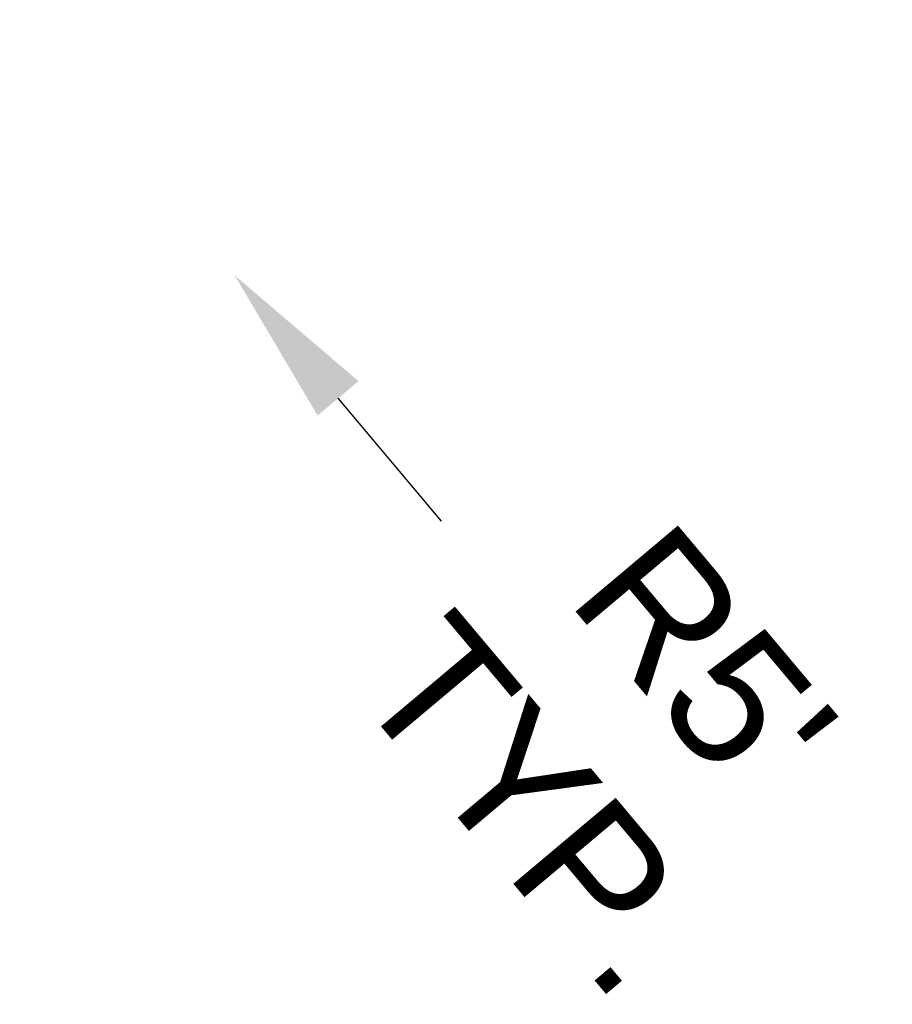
# Model space of a CAD drawing. Header units: feet. Extents: x 1133447 to 1140710, y 647622 to 649877.
# Tile 1 of 84: x 1133447 to 1133460, y 647622 to 647637. Entities that reach past the tile are written whole.
import ezdxf

# ---------------------------------------------------------------- set-up
doc = ezdxf.new("R2010")
doc.units = ezdxf.units.FT
doc.header["$MEASUREMENT"] = 0
doc.layers.add('G-TEXT-ST02', color=2, linetype='Continuous')
doc.styles.add('Normal', font='arial.ttf', dxfattribs={"height": 0.1})
doc.dimstyles.new('Plan', dxfattribs={"dimscale": 20, "dimtxt": 0.1, "dimasz": 0.12, "dimexe": 0.0625, "dimexo": 0.0625, "dimgap": 0.08, "dimtad": 0, "dimdec": 0, "dimzin": 0, "dimdsep": 46, "dimtxsty": 'Normal', "dimcen": 0, "dimclrd": 256, "dimclre": 256, "dimclrt": 256, "dimaunit": 1, "dimadec": 4, "dimazin": 0, "dimtfac": 1, "dimtdec": 0, "dimtofl": 0, "dimtmove": 0, "dimatfit": 3, "dimfxl": 1, "dimtfill": 1, "dimtolj": 1, "dimtzin": 0, "dimlwd": -1, "dimlwe": -1, "dimarcsym": 0})

# ---------------------------------------------------------------- blocks, each defined once
blk = doc.blocks.new('*D383')
at = {"layer": 'Defpoints', "color": 0, "transparency": 16777216}
for p in [(1133446.856, 647636.685), (1133450.074, 647632.858)]:
    blk.add_point(p, dxfattribs=at)
at = {"layer": 'G-TEXT-ST02', "transparency": 16777216}
blk.add_line((1133453.163, 647629.185), (1133451.618, 647631.022), dxfattribs=at)
blk.add_solid([(1133451.924, 647631.279), (1133451.312, 647630.764), (1133450.074, 647632.858)], dxfattribs=at)
at = {"layer": 'G-TEXT-ST02', "transparency": 16777216, "insert": (1133455.834, 647626.007), "char_height": 2, "attachment_point": 5, "rotation": 310.0573, "style": 'Normal', "bg_fill": 3, "box_fill_scale": 1.25, "bg_fill_color": 256, "bg_fill_true_color": 13158600, "bg_fill_transparency": 0}
blk.add_mtext("R5'\\PTYP.", dxfattribs=at)

msp = doc.modelspace()

# ---------------------------------------------------------------- dimensions: what is measured, and where the dimension line sits
at = {"layer": 'G-TEXT-ST02'}
dim = msp.add_radius_dim(center=(1133446.856, 647636.685), mpoint=(1133450.074, 647632.858), text='<>\\PTYP.', dimstyle='Plan', override={"dimgap": 0.06, "dimtih": 0, "dimtoh": 0, "dimpost": "'", "dimtfill": 1, "dimtolj": 0}, dxfattribs=at)
dim.commit()
dim.dimension.update_dxf_attribs({"geometry": '*D383', "text_midpoint": (1133455.834, 647626.007)})

doc.saveas('drawing.dxf')
